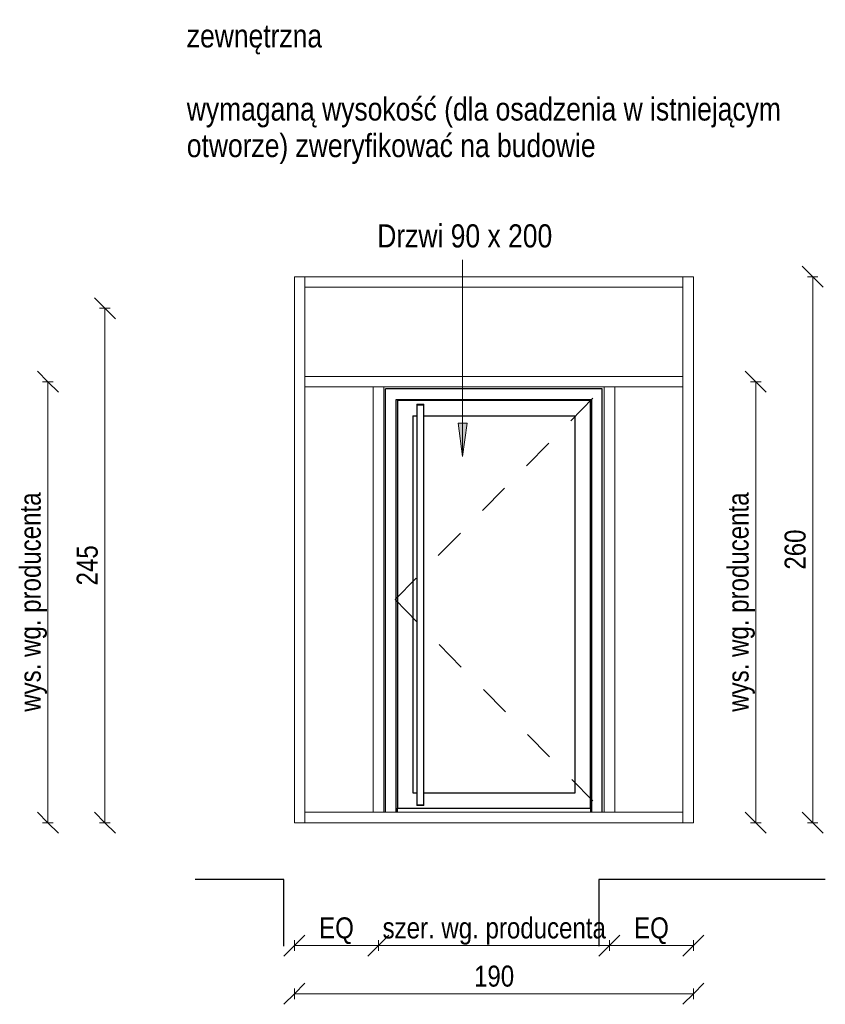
# Model space of a CAD drawing. Header units: centimetres. Extents: x 1352 to 4777, y 290 to 773.
# Tile 3 of 4: x 3647 to 4031, y 304 to 772. Entities that reach past the tile are written whole.
import ezdxf

# ---------------------------------------------------------------- set-up
doc = ezdxf.new("R2010")
doc.units = ezdxf.units.CM
doc.linetypes.add('Dash', pattern=[30, 15, -15])
for name, color, linetype, lineweight in [('A-ANNO-DIMS', 211, 'Continuous', 13), ('A-ANNO-DIMS-50', 211, 'Continuous', 13), ('A-DOOR', 31, 'Continuous', 25), ('A-DOOR-FRAM', 31, 'Continuous', 25), ('A-DOOR-HDLN', 31, 'Dash', 18), ('A-GLAZ-CWMG', 51, 'Continuous', 18), ('A-WALL', 113, 'Continuous', 25), ('G-ANNO-TEXT', 231, 'Continuous', 13)]:
    doc.layers.add(name, color=color, linetype=linetype, lineweight=lineweight)
doc.styles.add('Arial Narrow', font='ARIALN.TTF', dxfattribs={"height": 11})
doc.styles.add('Arial Narrow_1', font='ARIALN.TTF', dxfattribs={"height": 10})
doc.dimstyles.new('Diagonal_1_100__0__wewnętrzne', dxfattribs={"dimscale": 30.48, "dimtxt": 10.23431, "dimasz": 0.328084, "dimexe": 0.082021, "dimexo": 0.0625, "dimgap": 0.016404, "dimtad": 1, "dimdec": 0, "dimdsep": 46, "dimtxsty": 'Arial Narrow_1', "dimblk1": 'OBLIQUE', "dimblk2": 'OBLIQUE', "dimsah": 1, "dimcen": 0.09, "dimazin": 0, "dimtfac": 1, "dimtdec": 4, "dimtix": 1, "dimtmove": 0, "dimatfit": 3, "dimfxl": 0.082021, "dimfxlon": 1, "dimtvp": 1, "dimtolj": 1, "dimtzin": 0, "dimarcsym": 2})

# ---------------------------------------------------------------- blocks, each defined once
blk = doc.blocks.new('Rectangular Mullion - Schueco_FWS-50-SI_Tran_CovCap-20mm_Tran-55mm-2607451-Ślusarka Z3_1')
at = {"layer": 'A-GLAZ-CWMG'}
for p, q in [((307.38, 645), (307.38, 650)), ((342.38, 650), (307.38, 650)), ((342.38, 645), (307.38, 645))]:
    blk.add_line(p, q, dxfattribs=at)
blk = doc.blocks.new('Rectangular Mullion - Schueco_FWS-50-SI_Tran_CovCap-20mm_Tran-55mm-2507536-Ślusarka Z3_1')
at = {"layer": 'A-GLAZ-CWMG'}
for p, q in [((452.38, 395), (487.38, 395)), ((487.38, 395), (487.38, 390)), ((452.38, 390), (487.38, 390))]:
    blk.add_line(p, q, dxfattribs=at)
blk = doc.blocks.new('Rectangular Mullion - Schueco_FWS-50-SI_Tran_CovCap-20mm_Tran-55mm-2607468-Ślusarka Z3_1')
at = {"layer": 'A-GLAZ-CWMG'}
for p, q in [((302.38, 600), (302.38, 390)), ((307.38, 600), (307.38, 390)), ((307.38, 390), (302.38, 390))]:
    blk.add_line(p, q, dxfattribs=at)
blk = doc.blocks.new('Rectangular Mullion - Schueco_FWS-50-SI_Tran_CovCap-20mm_Tran-55mm-2607464-Ślusarka Z3_1')
at = {"layer": 'A-GLAZ-CWMG'}
for p, q in [((487.38, 650), (492.38, 650)), ((487.38, 600), (487.38, 650)), ((492.38, 600), (492.38, 650))]:
    blk.add_line(p, q, dxfattribs=at)
blk = doc.blocks.new('Rectangular Mullion - Schueco_FWS-50-SI_Tran_CovCap-20mm_Tran-55mm-2607452-Ślusarka Z3_1')
at = {"layer": 'A-GLAZ-CWMG'}
for p, q in [((452.38, 650), (342.38, 650)), ((452.38, 645), (342.38, 645))]:
    blk.add_line(p, q, dxfattribs=at)
blk = doc.blocks.new('Rectangular Mullion - Schueco_FWS-50-SI_Tran_CovCap-20mm_Tran-55mm-2607467-Ślusarka Z3_1')
at = {"layer": 'A-GLAZ-CWMG'}
for p, q in [((307.38, 390), (307.38, 395)), ((307.38, 395), (342.38, 395)), ((307.38, 390), (342.38, 390))]:
    blk.add_line(p, q, dxfattribs=at)
blk = doc.blocks.new('Rectangular Mullion - Schueco_FWS-50-SI_Tran_CovCap-20mm_Tran-55mm-2607472-Ślusarka Z3_1')
at = {"layer": 'A-GLAZ-CWMG'}
for p, q in [((339.88, 597.5), (344.88, 597.5)), ((339.88, 597.5), (339.88, 395)), ((344.88, 597.5), (344.88, 395)), ((344.88, 395), (339.88, 395))]:
    blk.add_line(p, q, dxfattribs=at)
blk = doc.blocks.new('Schueco_FWS_ADS-70-HD_inw_Family-01 - FWS SI insert unit-2507568-Ślusarka Z3_1')
at = {"layer": 'A-DOOR'}
for p, q in [((360.71, 589.29), (360.71, 588.89)), ((360.71, 589.29), (362.28, 589.29)), ((360.71, 589.29), (360.71, 588.89)), ((362.28, 588.89), (360.71, 588.89)), ((360.71, 588.89), (360.71, 585.89)), ((360.71, 588.89), (360.71, 398.59)), ((360.71, 588.89), (360.74, 588.89)), ((362.28, 589.29), (364.04, 589.29)), ((363.96, 588.89), (362.28, 588.89)), ((364.04, 588.89), (364.04, 589.29)), ((364.04, 585.89), (364.04, 588.89)), ((364.04, 398.59), (364.04, 588.89)), ((360.71, 401.59), (360.71, 398.59)), ((360.71, 398.59), (360.71, 398.19)), ((360.71, 398.59), (362.28, 398.59)), ((360.71, 398.59), (360.71, 398.19)), ((360.74, 398.59), (360.71, 398.59)), ((362.28, 398.59), (363.96, 398.59)), ((364.04, 398.59), (364.04, 401.59)), ((364.04, 398.19), (364.04, 398.59)), ((362.28, 398.19), (360.71, 398.19)), ((364.04, 398.19), (362.28, 398.19))]:
    blk.add_line(p, q, dxfattribs=at)
at = {"layer": 'A-DOOR-FRAM'}
for p, q in [((448.98, 596.6), (345.78, 596.6)), ((345.78, 395), (345.78, 596.6)), ((448.98, 395), (448.98, 596.6)), ((350.88, 395), (350.88, 591.5)), ((350.88, 591.5), (443.88, 591.5)), ((351.37, 591.01), (351.37, 396.89)), ((443.38, 591.01), (351.37, 591.01)), ((443.38, 396.89), (443.38, 591.01)), ((443.88, 591.5), (443.88, 395)), ((358.67, 583.71), (358.67, 404.19)), ((358.67, 583.71), (360.73, 583.71)), ((364.02, 583.71), (436.08, 583.71)), ((436.08, 404.19), (436.08, 583.71)), ((358.67, 404.19), (360.73, 404.19)), ((364.03, 404.19), (436.08, 404.19)), ((350.88, 395.89), (351.37, 395.89)), ((351.37, 396.89), (443.38, 396.89)), ((351.37, 395), (351.37, 396.89)), ((351.37, 396.89), (443.38, 396.89)), ((443.38, 396.89), (443.38, 395)), ((443.38, 395.89), (443.88, 395.89))]:
    blk.add_line(p, q, dxfattribs=at)
at = {"layer": 'A-DOOR-HDLN'}
for p, q in [((444.48, 592.1), (350.28, 496.25)), ((350.28, 496.25), (444.48, 400.4))]:
    blk.add_line(p, q, dxfattribs=at)
blk = doc.blocks.new('Rectangular Mullion - Schueco_FWS-50-SI_Tran_CovCap-20mm_Tran-55mm-2508017-Ślusarka Z3_1')
at = {"layer": 'A-GLAZ-CWMG'}
for p, q in [((487.38, 650), (452.38, 650)), ((487.38, 650), (487.38, 645)), ((487.38, 645), (452.38, 645))]:
    blk.add_line(p, q, dxfattribs=at)
blk = doc.blocks.new('Rectangular Mullion - Schueco_FWS-50-SI_Tran_CovCap-20mm_Tran-55mm-2499579-Ślusarka Z3_1')
at = {"layer": 'A-GLAZ-CWMG'}
for p, q in [((342.38, 395), (452.38, 395)), ((342.38, 390), (452.38, 390))]:
    blk.add_line(p, q, dxfattribs=at)
blk = doc.blocks.new('Rectangular Mullion - Schueco_FWS-50-SI_Tran_CovCap-20mm_Tran-55mm-2607473-Ślusarka Z3_1')
at = {"layer": 'A-GLAZ-CWMG'}
for p, q in [((487.38, 602.5), (452.38, 602.5)), ((487.38, 602.5), (487.38, 597.5)), ((487.38, 597.5), (452.38, 597.5))]:
    blk.add_line(p, q, dxfattribs=at)
blk = doc.blocks.new('Rectangular Mullion - Schueco_FWS-50-SI_Tran_CovCap-20mm_Tran-55mm-2607474-Ślusarka Z3_1')
at = {"layer": 'A-GLAZ-CWMG'}
for p, q in [((452.38, 602.5), (342.38, 602.5)), ((452.38, 597.5), (342.38, 597.5))]:
    blk.add_line(p, q, dxfattribs=at)
blk = doc.blocks.new('Rectangular Mullion - Schueco_FWS-50-SI_Tran_CovCap-20mm_Tran-55mm-2607475-Ślusarka Z3_1')
at = {"layer": 'A-GLAZ-CWMG'}
for p, q in [((307.38, 597.5), (307.38, 602.5)), ((342.38, 602.5), (307.38, 602.5)), ((342.38, 597.5), (307.38, 597.5))]:
    blk.add_line(p, q, dxfattribs=at)
blk = doc.blocks.new('Rectangular Mullion - Schueco_FWS-50-SI_Tran_CovCap-20mm_Tran-55mm-2597856-Ślusarka Z3_1')
at = {"layer": 'A-GLAZ-CWMG'}
for p, q in [((302.38, 650), (307.38, 650)), ((302.38, 650), (302.38, 600)), ((307.38, 650), (307.38, 600))]:
    blk.add_line(p, q, dxfattribs=at)
blk = doc.blocks.new('Rectangular Mullion - Schueco_FWS-50-SI_Tran_CovCap-20mm_Tran-55mm-2597857-Ślusarka Z3_1')
at = {"layer": 'A-GLAZ-CWMG'}
for p, q in [((487.38, 390), (487.38, 600)), ((492.38, 390), (492.38, 600)), ((492.38, 390), (487.38, 390))]:
    blk.add_line(p, q, dxfattribs=at)
blk = doc.blocks.new('DIMBLOCK20-Ślusarka C3_5')
at = {"layer": 'A-ANNO-DIMS-50'}
for p, q in [((3687.67, 635), (3682.67, 640)), ((3685.17, 635), (3690.17, 635)), ((3687.67, 635), (3685.17, 635)), ((3687.67, 390), (3687.67, 635)), ((3687.67, 635), (3692.67, 630)), ((3687.67, 390), (3682.67, 395)), ((3685.17, 390), (3690.17, 390)), ((3687.67, 390), (3685.17, 390)), ((3687.67, 390), (3692.67, 385))]:
    blk.add_line(p, q, dxfattribs=at)
at = {"layer": 'A-ANNO-DIMS-50', "color": 0, "insert": (3674.24, 503), "char_height": 10, "width": 22.8079, "attachment_point": 1, "rotation": 90, "line_spacing_factor": 0.974696, "style": 'Arial Narrow_1'}
blk.add_mtext('245', dxfattribs=at)
blk = doc.blocks.new('_Oblique')
at = {"color": 0, "linetype": 'ByBlock', "lineweight": -2}
blk.add_line((-0.5, -0.5), (0.5, 0.5), dxfattribs=at)
blk = doc.blocks.new('DIMBLOCK21-Ślusarka C3_5')
at = {"layer": 'A-ANNO-DIMS-50'}
for p, q in [((3660.53, 600), (3655.53, 605)), ((3658.03, 600), (3663.03, 600)), ((3660.53, 600), (3658.03, 600)), ((3660.53, 390), (3660.53, 600)), ((3660.53, 600), (3665.53, 595)), ((3660.53, 390), (3655.53, 395)), ((3658.03, 390), (3663.03, 390)), ((3660.53, 390), (3658.03, 390)), ((3660.53, 390), (3665.53, 385))]:
    blk.add_line(p, q, dxfattribs=at)
at = {"layer": 'A-ANNO-DIMS-50', "color": 0, "insert": (3647.1, 442.85), "char_height": 10, "width": 125.151, "attachment_point": 1, "rotation": 90, "line_spacing_factor": 0.974696, "style": 'Arial Narrow_1'}
blk.add_mtext('wys. wg. producenta', dxfattribs=at)
blk = doc.blocks.new('DIMBLOCK22-Ślusarka Z3_1')
at = {"layer": 'A-ANNO-DIMS-50'}
for p, q in [((4024.78, 650), (4019.78, 655)), ((4022.28, 650), (4027.28, 650)), ((4024.78, 650), (4022.28, 650)), ((4024.78, 390), (4024.78, 650)), ((4024.78, 650), (4029.78, 645)), ((4024.78, 390), (4019.78, 395)), ((4022.28, 390), (4027.28, 390)), ((4024.78, 390), (4022.28, 390)), ((4024.78, 390), (4029.78, 385))]:
    blk.add_line(p, q, dxfattribs=at)
at = {"layer": 'A-ANNO-DIMS-50', "color": 0, "insert": (4011.36, 510.5), "char_height": 10, "width": 22.8079, "attachment_point": 1, "rotation": 90, "line_spacing_factor": 0.974696, "style": 'Arial Narrow_1'}
blk.add_mtext('260', dxfattribs=at)
blk = doc.blocks.new('DIMBLOCK23-Ślusarka Z3_1')
at = {"layer": 'A-ANNO-DIMS-50'}
for p, q in [((3997.64, 600), (3992.64, 605)), ((3995.14, 600), (4000.14, 600)), ((3997.64, 600), (3995.14, 600)), ((3997.64, 390), (3997.64, 600)), ((3997.64, 600), (4002.64, 595)), ((3997.64, 390), (3992.64, 395)), ((3995.14, 390), (4000.14, 390)), ((3997.64, 390), (3995.14, 390)), ((3997.64, 390), (4002.64, 385))]:
    blk.add_line(p, q, dxfattribs=at)
at = {"layer": 'A-ANNO-DIMS-50', "color": 0, "insert": (3984.22, 442.85), "char_height": 10, "width": 125.151, "attachment_point": 1, "rotation": 90, "line_spacing_factor": 0.974696, "style": 'Arial Narrow_1'}
blk.add_mtext('wys. wg. producenta', dxfattribs=at)
blk = doc.blocks.new('DIMBLOCK24-Ślusarka Z3_1')
at = {"layer": 'A-ANNO-DIMS-50'}
for p, q in [((3777.97, 308.56), (3782.97, 313.56)), ((3777.97, 311.06), (3777.97, 306.06)), ((3777.97, 308.56), (3777.97, 311.06)), ((3967.97, 308.56), (3972.97, 313.56)), ((3967.97, 311.06), (3967.97, 306.06)), ((3967.97, 308.56), (3967.97, 311.06)), ((3777.97, 308.56), (3772.97, 303.56)), ((3777.97, 308.56), (3967.97, 308.56)), ((3967.97, 308.56), (3962.97, 303.56))]:
    blk.add_line(p, q, dxfattribs=at)
at = {"layer": 'A-ANNO-DIMS-50', "color": 0, "insert": (3863.47, 321.98), "char_height": 10, "width": 22.8079, "attachment_point": 1, "line_spacing_factor": 0.974696, "style": 'Arial Narrow_1'}
blk.add_mtext('190', dxfattribs=at)
blk = doc.blocks.new('DIMBLOCK25-Ślusarka Z3_1')
at = {"layer": 'A-ANNO-DIMS-50'}
for p, q in [((3777.97, 331.52), (3782.97, 336.52)), ((3777.97, 334.02), (3777.97, 329.02)), ((3777.97, 331.52), (3777.97, 334.02)), ((3817.97, 331.52), (3822.97, 336.52)), ((3817.97, 334.02), (3817.97, 329.02)), ((3817.97, 331.52), (3817.97, 334.02)), ((3777.97, 331.52), (3772.97, 326.52)), ((3777.97, 331.52), (3817.97, 331.52)), ((3817.97, 331.52), (3812.97, 326.52))]:
    blk.add_line(p, q, dxfattribs=at)
at = {"layer": 'A-ANNO-DIMS-50', "color": 0, "insert": (3789.69, 344.94), "char_height": 10, "width": 19.8838, "attachment_point": 1, "line_spacing_factor": 0.974696, "style": 'Arial Narrow_1'}
blk.add_mtext('EQ', dxfattribs=at)
blk = doc.blocks.new('DIMBLOCK26-Ślusarka Z3_1')
at = {"layer": 'A-ANNO-DIMS-50'}
for p, q in [((3817.97, 331.52), (3822.97, 336.52)), ((3817.97, 334.02), (3817.97, 329.02)), ((3817.97, 331.52), (3817.97, 334.02)), ((3927.97, 331.52), (3932.97, 336.52)), ((3927.97, 334.02), (3927.97, 329.02)), ((3927.97, 331.52), (3927.97, 334.02)), ((3817.97, 331.52), (3812.97, 326.52)), ((3817.97, 331.52), (3927.97, 331.52)), ((3927.97, 331.52), (3922.97, 326.52))]:
    blk.add_line(p, q, dxfattribs=at)
at = {"layer": 'A-ANNO-DIMS-50', "color": 0, "insert": (3819.93, 344.94), "char_height": 10, "width": 127.2953, "attachment_point": 1, "line_spacing_factor": 0.974696, "style": 'Arial Narrow_1'}
blk.add_mtext('szer. wg. producenta', dxfattribs=at)
blk = doc.blocks.new('DIMBLOCK27-Ślusarka Z3_1')
at = {"layer": 'A-ANNO-DIMS-50'}
for p, q in [((3927.97, 331.52), (3932.97, 336.52)), ((3927.97, 334.02), (3927.97, 329.02)), ((3927.97, 331.52), (3927.97, 334.02)), ((3967.97, 331.52), (3972.97, 336.52)), ((3967.97, 334.02), (3967.97, 329.02)), ((3967.97, 331.52), (3967.97, 334.02)), ((3927.97, 331.52), (3922.97, 326.52)), ((3927.97, 331.52), (3967.97, 331.52)), ((3967.97, 331.52), (3962.97, 326.52))]:
    blk.add_line(p, q, dxfattribs=at)
at = {"layer": 'A-ANNO-DIMS-50', "color": 0, "insert": (3939.69, 344.94), "char_height": 10, "width": 19.8838, "attachment_point": 1, "line_spacing_factor": 0.974696, "style": 'Arial Narrow_1'}
blk.add_mtext('EQ', dxfattribs=at)

msp = doc.modelspace()

# ---------------------------------------------------------------- hatches: boundary and pattern name
at = {"layer": 'G-ANNO-TEXT'}
msp.add_hatch(color=7, dxfattribs=at).paths.add_polyline_path([(3858.06, 564.35), (3860.15, 580.22), (3855.97, 580.22)], flags=0)

# ---------------------------------------------------------------- linework, layer by layer
at = {"layer": 'A-WALL'}
for p, q in [((3772.97, 363), (3730.64, 363)), ((3772.97, 331.23), (3772.97, 363)), ((4030.76, 363), (3922.97, 363)), ((3922.97, 363), (3922.97, 331.23))]:
    msp.add_line(p, q, dxfattribs=at)
at = {"layer": 'G-ANNO-TEXT', "color": 7}
for p, q in [((3858.06, 564.35), (3858.06, 658.05)), ((3860.15, 580.22), (3855.97, 580.22)), ((3855.97, 580.22), (3858.06, 564.35)), ((3858.06, 564.35), (3860.15, 580.22))]:
    msp.add_line(p, q, dxfattribs=at)

# ---------------------------------------------------------------- block references
at = {"layer": 'A-DOOR'}
msp.add_blockref('Schueco_FWS_ADS-70-HD_inw_Family-01 - FWS SI insert unit-2507568-Ślusarka Z3_1', (3475.59, 0), dxfattribs=at)
at = {"layer": 'A-GLAZ-CWMG'}
for name, p in [('Rectangular Mullion - Schueco_FWS-50-SI_Tran_CovCap-20mm_Tran-55mm-2597856-Ślusarka Z3_1', (3475.59, 0)), ('Rectangular Mullion - Schueco_FWS-50-SI_Tran_CovCap-20mm_Tran-55mm-2607451-Ślusarka Z3_1', (3475.59, 0)), ('Rectangular Mullion - Schueco_FWS-50-SI_Tran_CovCap-20mm_Tran-55mm-2607452-Ślusarka Z3_1', (3475.59, 0)), ('Rectangular Mullion - Schueco_FWS-50-SI_Tran_CovCap-20mm_Tran-55mm-2508017-Ślusarka Z3_1', (3475.59, 0)), ('Rectangular Mullion - Schueco_FWS-50-SI_Tran_CovCap-20mm_Tran-55mm-2607464-Ślusarka Z3_1', (3475.59, 0)), ('Rectangular Mullion - Schueco_FWS-50-SI_Tran_CovCap-20mm_Tran-55mm-2607475-Ślusarka Z3_1', (3475.59, 0)), ('Rectangular Mullion - Schueco_FWS-50-SI_Tran_CovCap-20mm_Tran-55mm-2607474-Ślusarka Z3_1', (3475.59, 0)), ('Rectangular Mullion - Schueco_FWS-50-SI_Tran_CovCap-20mm_Tran-55mm-2607473-Ślusarka Z3_1', (3475.59, 0)), ('Rectangular Mullion - Schueco_FWS-50-SI_Tran_CovCap-20mm_Tran-55mm-2607468-Ślusarka Z3_1', (3475.59, 0)), ('Rectangular Mullion - Schueco_FWS-50-SI_Tran_CovCap-20mm_Tran-55mm-2607472-Ślusarka Z3_1', (3475.59, 0)), ('Rectangular Mullion - Schueco_FWS-50-SI_Tran_CovCap-20mm_Tran-55mm-2607472-Ślusarka Z3_1', (3585.59, 0)), ('Rectangular Mullion - Schueco_FWS-50-SI_Tran_CovCap-20mm_Tran-55mm-2597857-Ślusarka Z3_1', (3475.59, 0)), ('Rectangular Mullion - Schueco_FWS-50-SI_Tran_CovCap-20mm_Tran-55mm-2607467-Ślusarka Z3_1', (3475.59, 0)), ('Rectangular Mullion - Schueco_FWS-50-SI_Tran_CovCap-20mm_Tran-55mm-2499579-Ślusarka Z3_1', (3475.59, 0)), ('Rectangular Mullion - Schueco_FWS-50-SI_Tran_CovCap-20mm_Tran-55mm-2507536-Ślusarka Z3_1', (3475.59, 0))]:
    msp.add_blockref(name, p, dxfattribs=at)

# ---------------------------------------------------------------- texts
at = {"layer": 'G-ANNO-TEXT', "color": 7, "char_height": 11, "attachment_point": 1, "line_spacing_factor": 0.949189, "style": 'Arial Narrow'}
for s, insert, width in [('\\pxt5.77273,11.54545,17.31818,23.09091,28.86364,34.63636,40.40909,46.18182,51.95455,57.72727,63.5,69.27273,75.04545,80.81818,86.59091,92.36364,98.13636,103.90909,109.68182,115.45455,121.22727,127,132.77273,138.54545,144.31818,150.09091,155.86364,161.63636,167.40909,173.18182,178.95455,184.72727;{zewnętrzna\\P\\Pwymaganą wysokość (dla osadzenia w istniejącym otworze) zweryfikować na budowie}', (3726.69, 770.15), 310.25), ('\\pxt5.77273,11.54545,17.31818,23.09091,28.86364,34.63636,40.40909,46.18182,51.95455,57.72727,63.5,69.27273,75.04545,80.81818,86.59091,92.36364,98.13636,103.90909,109.68182,115.45455,121.22727,127,132.77273,138.54545,144.31818,150.09091,155.86364,161.63636,167.40909,173.18182,178.95455,184.72727;{Drzwi 90 x 200}', (3817.39, 674.93), 82.1635)]:
    msp.add_mtext(s, dxfattribs=dict(at, insert=insert, width=width))

# ---------------------------------------------------------------- dimensions: what is measured, and where the dimension line sits
at = {"layer": 'A-ANNO-DIMS'}
for base, p1, p2, override, picture, middle in [((4024.78, 650), (4022.28, 390), (4022.28, 650), {"dimpost": '<>', "dimfxl": 260}, 'DIMBLOCK22-Ślusarka Z3_1', (4019.18, 520)), ((3687.67, 635), (3685.17, 390), (3685.17, 635), {"dimpost": '<>', "dimfxl": 245}, 'DIMBLOCK20-Ślusarka C3_5', (3682.06, 512.5))]:
    dim = msp.add_linear_dim(base=base, p1=p1, p2=p2, angle=90, dimstyle='Diagonal_1_100__0__wewnętrzne', override=override, dxfattribs=at)
    dim.commit()
    dim.dimension.update_dxf_attribs({"geometry": picture, "text_midpoint": middle})
for base, p1, p2, picture, middle in [((3660.53, 600), (3658.03, 390), (3658.03, 600), 'DIMBLOCK21-Ślusarka C3_5', (3653.56, 495)), ((3997.64, 600), (3995.14, 390), (3995.14, 600), 'DIMBLOCK23-Ślusarka Z3_1', (3990.67, 495))]:
    dim = msp.add_linear_dim(base=base, p1=p1, p2=p2, angle=90, text='wys. wg. producenta', dimstyle='Diagonal_1_100__0__wewnętrzne', override={"dimpost": '<>', "dimfxl": 210}, dxfattribs=at)
    dim.commit()
    dim.dimension.update_dxf_attribs({"geometry": picture, "text_midpoint": middle})
for base, p1, p2, text, override, picture, middle in [((3817.97, 331.52), (3777.97, 334.02), (3817.97, 334.02), 'EQ', {"dimpost": '<>', "dimfxl": 40}, 'DIMBLOCK25-Ślusarka Z3_1', (3797.97, 337.5)), ((3927.97, 331.52), (3817.97, 334.02), (3927.97, 334.02), 'szer. wg. producenta', {"dimpost": '<>', "dimfxl": 110}, 'DIMBLOCK26-Ślusarka Z3_1', (3872.97, 338.49)), ((3967.97, 331.52), (3927.97, 334.02), (3967.97, 334.02), 'EQ', {"dimpost": '<>', "dimfxl": 40}, 'DIMBLOCK27-Ślusarka Z3_1', (3947.97, 337.5))]:
    dim = msp.add_linear_dim(base=base, p1=p1, p2=p2, text=text, dimstyle='Diagonal_1_100__0__wewnętrzne', override=override, dxfattribs=at)
    dim.commit()
    dim.dimension.update_dxf_attribs({"geometry": picture, "text_midpoint": middle})
dim = msp.add_linear_dim(base=(3967.97, 308.56), p1=(3777.97, 311.06), p2=(3967.97, 311.06), dimstyle='Diagonal_1_100__0__wewnętrzne', override={"dimpost": '<>', "dimfxl": 190}, dxfattribs=at)
dim.commit()
dim.dimension.update_dxf_attribs({"geometry": 'DIMBLOCK24-Ślusarka Z3_1', "text_midpoint": (3872.97, 314.16)})

doc.saveas('drawing.dxf')
